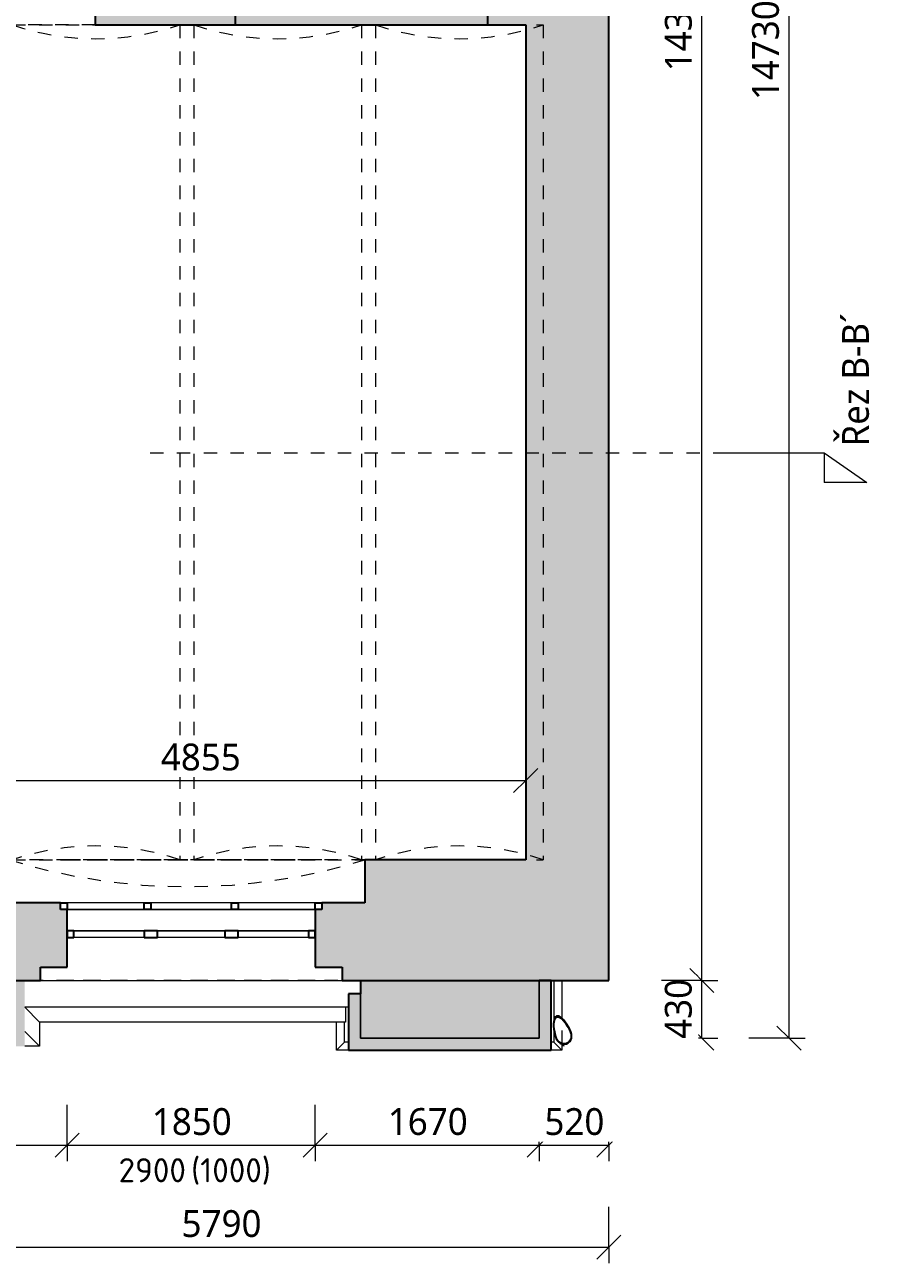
# Model space of a CAD drawing. Header units: metres. Extents: x -2.5 to 41.7, y -3 to 31.6.
# Tile 21 of 23: x 35.4 to 41.7, y -1.7 to 7.6. Entities that reach past the tile are written whole.
import ezdxf

# ---------------------------------------------------------------- set-up
doc = ezdxf.new("R2010")
doc.units = ezdxf.units.M
doc.linetypes.add('AV - Cerch_ 1 tecka 10mm', pattern=[0.018, 0.01, -0.004, 0, -0.004])
doc.linetypes.add('AV - Cerch_ 1 tecka 2mm', pattern=[0.004, 0.002, -0.001, 0, -0.001])
doc.layers.add('AV-KOTY', color=5, linetype='Continuous', lineweight=13, true_color=0x0000ff)
for name, color, linetype, lineweight in [('AV-KOTY-100', 7, 'Continuous', 5), ('AV-SRAFY', 7, 'Continuous', 35), ('AV-STAVBA', 7, 'Continuous', 18)]:
    doc.layers.add(name, color=color, linetype=linetype, lineweight=lineweight)
doc.styles.add('ISOCPEUR', font='isocpeur.ttf', dxfattribs={"height": 0.18})
doc.styles.add('Trebuchet MS', font='trebuc.ttf', dxfattribs={"height": 0.2})
doc.dimstyles.new('2_mm_-_O_-_Blue_-_mm', dxfattribs={"dimscale": 0.3048, "dimtxt": 0.20619, "dimasz": 0.590551, "dimexe": 0.393701, "dimexo": 0.0625, "dimgap": 0.065617, "dimtad": 1, "dimdec": 0, "dimlfac": 1000, "dimzin": 0, "dimdsep": 46, "dimtxsty": 'Trebuchet MS', "dimblk1": 'OBLIQUE', "dimblk2": 'OBLIQUE', "dimsah": 1, "dimcen": 0.09, "dimazin": 0, "dimtfac": 1, "dimtdec": 4, "dimtix": 1, "dimtmove": 0, "dimatfit": 3, "dimfxl": 0.984252, "dimfxlon": 1, "dimtvp": 1, "dimtfill": 1, "dimtolj": 1, "dimtzin": 0, "dimarcsym": 2})
doc.dimstyles.new('2_mm_-_O_-_Blue_-_mm_-_zaokrouhlena', dxfattribs={"dimscale": 0.3048, "dimtxt": 0.20619, "dimasz": 0.590551, "dimexe": 0.393701, "dimexo": 0.0625, "dimgap": 0.065617, "dimtad": 1, "dimdec": 0, "dimlfac": 1000, "dimrnd": 10, "dimzin": 0, "dimdsep": 46, "dimtxsty": 'Trebuchet MS', "dimblk1": 'OBLIQUE', "dimblk2": 'OBLIQUE', "dimsah": 1, "dimcen": 0.09, "dimazin": 0, "dimtfac": 1, "dimtdec": 4, "dimtix": 1, "dimtmove": 0, "dimatfit": 3, "dimfxl": 0.984252, "dimfxlon": 1, "dimtvp": 1, "dimtfill": 1, "dimtolj": 1, "dimtzin": 0, "dimarcsym": 2})

# ---------------------------------------------------------------- blocks, each defined once
blk = doc.blocks.new('GM_Otvor_obdélníkový - 1320x2390-954507-1NP')
at = {"layer": 'AV-STAVBA', "linetype": 'AV - Cerch_ 1 tecka 2mm', "lineweight": 13}
for p, q in [((-0.66, 0.475), (0.66, 0.475)), ((-0.66, -0.475), (0.66, -0.475)), ((-0.66, -0.475), (0.66, -0.475))]:
    blk.add_line(p, q, dxfattribs=at)
blk = doc.blocks.new('GM_Void_valená klenba - GM_Void_valená klenba-1557062-1NP')
at = {"layer": 'AV-STAVBA', "linetype": 'AV - Cerch_ 1 tecka 2mm', "lineweight": 13}
for p, q in [((-0.625, 3.115), (-0.625, -3.115)), ((-0.625, 3.115), (0.625, 3.115)), ((0.625, 3.115), (0.625, -3.115)), ((-0.625, -3.115), (0.625, -3.115))]:
    blk.add_line(p, q, dxfattribs=at)
for centre, start, end in [((0, 4.941), 251.10504, 288.89496), ((0, -4.941), 71.10504, 108.89496)]:
    blk.add_arc(centre, 1.93, start, end, dxfattribs=at)
blk = doc.blocks.new('GM_Detový svod_04 - GM_Detový svod_04-1507001-1NP')
at = {"layer": 'AV-STAVBA', "lineweight": 35, "flags": 128}
for points in [[(39.375, 0.1821), (39.3674, 0.1773), (39.3612, 0.1692), (39.3567, 0.1577), (39.3538, 0.1433), (39.3527, 0.1262), (39.3533, 0.1067), (39.3556, 0.0853), (39.3597, 0.0625)], [(39.3617, 0.0632), (39.358, 0.0849), (39.3559, 0.1052), (39.3554, 0.1236), (39.3566, 0.1399), (39.3594, 0.1535), (39.3638, 0.1643), (39.3697, 0.1721), (39.377, 0.1766)], [(39.4636, 0.1003), (39.452, 0.1204), (39.4401, 0.1383), (39.428, 0.1536), (39.4161, 0.166), (39.4046, 0.1752), (39.3938, 0.181), (39.3838, 0.1833), (39.375, 0.1821)], [(39.377, 0.1766), (39.3854, 0.1778), (39.3949, 0.1756), (39.4052, 0.1702), (39.4162, 0.1615), (39.4275, 0.1499), (39.439, 0.1355), (39.4504, 0.1186), (39.4615, 0.0996)], [(39.4615, 0.0996), (39.469, 0.0861), (39.4763, 0.0719), (39.482, 0.0572), (39.4852, 0.0418), (39.4852, 0.0261), (39.4815, 0.0108), (39.474, -0.003), (39.4629, -0.0142), (39.4491, -0.0216)], [(39.4499, -0.0237), (39.4627, -0.017), (39.4734, -0.0072), (39.4812, 0.0049), (39.486, 0.0186), (39.4877, 0.033), (39.4864, 0.0474), (39.4827, 0.0614), (39.4772, 0.0748), (39.4705, 0.0877), (39.4636, 0.1003)], [(39.3597, 0.0625), (39.3627, 0.047), (39.3665, 0.0311), (39.3718, 0.0159), (39.3796, 0.0018), (39.3901, -0.0104), (39.4031, -0.0198), (39.4181, -0.0255), (39.4341, -0.0269), (39.4499, -0.0237)], [(39.3712, 0.0229), (39.3674, 0.0355), (39.3643, 0.0495), (39.3617, 0.0632)], [(39.4491, -0.0216), (39.4353, -0.0247), (39.4212, -0.024), (39.4077, -0.0197), (39.3956, -0.0124), (39.3854, -0.0025), (39.3774, 0.0092), (39.3715, 0.022)]]:
    blk.add_lwpolyline(points, dxfattribs=at)
at = {"layer": 'AV-STAVBA', "flags": 128}
for points in [[(39.3693, 0.0222), (39.3701, 0.0201), (39.3708, 0.0181), (39.3715, 0.0161), (39.3722, 0.0143), (39.3728, 0.0126), (39.3734, 0.011), (39.3739, 0.0095), (39.3744, 0.0081), (39.3749, 0.0068), (39.3753, 0.0057), (39.3757, 0.0046), (39.376, 0.0037), (39.3763, 0.0029), (39.3766, 0.0023), (39.3768, 0.0017), (39.3769, 0.0013), (39.377, 0.001), (39.3771, 0.0009), (39.3771, 0.0008)], [(39.4899, 0.0419), (39.4898, 0.0419), (39.4898, 0.0421), (39.4896, 0.0424), (39.4895, 0.0429), (39.4893, 0.0435), (39.489, 0.0442), (39.4887, 0.045), (39.4884, 0.0459), (39.488, 0.047), (39.4876, 0.0482), (39.4871, 0.0495), (39.4866, 0.0509), (39.486, 0.0524), (39.4854, 0.0541), (39.4848, 0.0558), (39.4841, 0.0577), (39.4834, 0.0596), (39.4826, 0.0617), (39.4821, 0.0633)]]:
    blk.add_lwpolyline(points, dxfattribs=at)
at = {"layer": 'AV-STAVBA'}
blk.add_arc((39.4335, 0.0213), 0.06, 251.72463, 267.5, dxfattribs=at)
blk = doc.blocks.new('Zdobná fasáda 1NP - Zdobná fasáda 1NP-1554848-1NP')
at = {"layer": 'AV-STAVBA'}
for points in [[(33.9191, -0.0418), (35.4086, -0.0418), (35.4086, 0.4482), (35.3486, 0.4482), (35.3486, 0.0182), (33.9791, 0.0182), (33.9791, 0.3482), (33.3614, 0.3482), (33.3614, 0.5482), (33.3014, 0.5482), (33.3014, 0.2882), (33.9191, 0.2882)], [(39.3348, -0.0718), (39.3348, 0.4482), (39.2448, 0.4482), (39.2448, 0.0182), (37.9136, 0.0182), (37.9136, 0.3482), (37.8236, 0.3482), (37.8236, -0.0718), (39.2104, -0.0718)]]:
    blk.add_hatch(color=256, dxfattribs=at).paths.add_polyline_path(points)
at = {"layer": 'AV-STAVBA', "lineweight": 35}
for p, q in [((39.3348, 0.4482), (39.2448, 0.4482)), ((39.3348, -0.0718), (39.3348, 0.4482)), ((37.9136, 0.3482), (37.8236, 0.3482)), ((37.8236, 0.3482), (37.8236, -0.0718)), ((37.8236, -0.0718), (39.3348, -0.0718))]:
    blk.add_line(p, q, dxfattribs=at)
at = {"layer": 'AV-STAVBA'}
for p, q in [((39.2448, 0.4482), (39.2448, 0.0182)), ((39.3542, 0.4482), (39.3542, 0.1453)), ((39.4148, 0.4482), (39.4148, 0.167)), ((37.9136, 0.0182), (37.9136, 0.3482)), ((37.801, 0.2482), (35.4086, 0.2482)), ((35.4086, 0.2482), (35.5186, 0.1382)), ((37.801, 0.2482), (37.801, 0.1382)), ((37.801, 0.1382), (35.5186, 0.1382)), ((35.5186, 0.1382), (35.5186, -0.0418)), ((37.7336, -0.0718), (37.7336, 0.1382)), ((37.7942, -0.0112), (37.7942, 0.1382)), ((39.3542, 0.0983), (39.3542, -0.0112)), ((35.4086, 0.0682), (35.5186, -0.0418)), ((39.2448, 0.0182), (37.9136, 0.0182)), ((39.4148, 0.0761), (39.4148, -0.022)), ((35.5186, -0.0418), (35.4086, -0.0418)), ((37.7942, -0.0112), (37.7336, -0.0718)), ((37.8236, -0.0718), (37.7336, -0.0718)), ((37.8236, -0.0112), (37.7942, -0.0112)), ((39.3542, -0.0112), (39.3348, -0.0112)), ((39.4148, -0.0718), (39.3348, -0.0718)), ((39.4148, -0.0718), (39.3542, -0.0112)), ((39.4148, -0.035), (39.4148, -0.0718))]:
    blk.add_line(p, q, dxfattribs=at)
blk = doc.blocks.new('WI_3-3_dvojité_vnější půlkruhové nadpraží - 1850x2850-1561139-1NP')
at = {"layer": 'AV-STAVBA', "linetype": 'AV - Cerch_ 1 tecka 2mm', "lineweight": 13}
for p, q in [((0.975, 0.45), (-0.975, 0.45)), ((0.925, 0.45), (-0.925, 0.45)), ((-0.925, 0.45), (0.925, 0.45)), ((0.975, -0.45), (-0.975, -0.45)), ((-0.975, -0.45), (0.975, -0.45)), ((0.925, -0.45), (-0.925, -0.45))]:
    blk.add_line(p, q, dxfattribs=at)
at = {"layer": 'AV-STAVBA', "lineweight": 35}
for p, q in [((-0.875, 0.13), (-0.925, 0.13)), ((-0.925, 0.13), (-0.925, 0.08)), ((-0.875, 0.08), (-0.875, 0.13)), ((-0.25, 0.13), (-0.35, 0.13)), ((-0.35, 0.13), (-0.35, 0.08)), ((-0.25, 0.08), (-0.25, 0.13)), ((0.35, 0.13), (0.25, 0.13)), ((0.25, 0.13), (0.25, 0.08)), ((0.35, 0.08), (0.35, 0.13)), ((0.925, 0.13), (0.875, 0.13)), ((0.875, 0.13), (0.875, 0.08)), ((0.925, 0.08), (0.925, 0.13)), ((-0.925, 0.08), (-0.875, 0.08)), ((-0.35, 0.08), (-0.25, 0.08)), ((0.25, 0.08), (0.35, 0.08)), ((0.875, 0.08), (0.925, 0.08)), ((-0.925, -0.08), (-0.925, -0.13)), ((-0.35, -0.13), (-0.35, -0.08)), ((-0.35, -0.08), (-0.3, -0.08)), ((-0.3, -0.08), (-0.3, -0.13)), ((0.3, -0.13), (0.3, -0.08)), ((0.3, -0.08), (0.35, -0.08)), ((0.35, -0.08), (0.35, -0.13)), ((0.925, -0.13), (0.925, -0.08)), ((-0.925, -0.13), (-0.975, -0.13)), ((-0.3, -0.13), (-0.35, -0.13)), ((0.35, -0.13), (0.3, -0.13)), ((0.975, -0.13), (0.925, -0.13))]:
    blk.add_line(p, q, dxfattribs=at)
at = {"layer": 'AV-STAVBA'}
for p, q in [((-0.925, 0.08), (-0.925, 0.13)), ((-0.925, 0.13), (0.925, 0.13)), ((-0.875, 0.13), (-0.35, 0.13)), ((-0.875, 0.08), (-0.875, 0.13)), ((-0.25, 0.13), (0.25, 0.13)), ((0.35, 0.13), (0.875, 0.13)), ((0.875, 0.08), (0.875, 0.13)), ((0.925, 0.08), (0.925, 0.13)), ((-0.925, 0.08), (0.925, 0.08)), ((-0.35, 0.08), (-0.875, 0.08)), ((0.25, 0.08), (-0.25, 0.08)), ((0.875, 0.08), (0.35, 0.08)), ((-0.975, -0.08), (-0.975, -0.13)), ((-0.975, -0.08), (0.975, -0.08)), ((-0.35, -0.08), (-0.925, -0.08)), ((-0.925, -0.08), (-0.925, -0.13)), ((0.3, -0.08), (-0.3, -0.08)), ((0.925, -0.08), (0.35, -0.08)), ((0.925, -0.08), (0.925, -0.13)), ((0.975, -0.08), (0.975, -0.13)), ((-0.975, -0.13), (0.975, -0.13)), ((-0.925, -0.13), (-0.35, -0.13)), ((-0.3, -0.13), (0.3, -0.13)), ((0.35, -0.13), (0.925, -0.13))]:
    blk.add_line(p, q, dxfattribs=at)
blk = doc.blocks.new('GM_Nika s klenutým nadpražím - 2650x4250-1561138-1NP')
at = {"layer": 'AV-STAVBA', "linetype": 'AV - Cerch_ 1 tecka 2mm', "lineweight": 13}
for p, q in [((1.325, 0.45), (-1.325, 0.45)), ((1.325, -0.45), (-1.325, -0.45))]:
    blk.add_line(p, q, dxfattribs=at)
blk.add_arc((0, 4.7391), 4.4891, 252.83276, 287.16724, dxfattribs=at)
blk = doc.blocks.new('Section - Vertikální L-45990-1NP')
at = {"layer": 'AV-KOTY', "lineweight": 5}
for p, q in [((-0.00728, 0), (-0.01046, -0.002226)), ((-0.00728, 0), (-0.00728, -0.002226)), ((0, 0), (-0.00728, 0)), ((-0.01046, -0.002226), (-0.00728, -0.002226))]:
    blk.add_line(p, q, dxfattribs=at)
blk = doc.blocks.new('DIMBLOCK16-1NP')
at = {"layer": 'AV-KOTY-100', "color": 5, "true_color": 0x0000ff}
for p, q in [((34.2898, 1.9398), (34.2898, 2.2398)), ((39.1448, 1.9398), (39.1448, 2.2398)), ((34.2898, 1.9398), (34.3798, 2.0298)), ((39.1448, 1.9398), (39.2348, 2.0298)), ((34.2898, 1.9398), (34.1998, 1.8498)), ((34.2898, 1.9398), (39.1448, 1.9398)), ((34.2898, 1.9398), (34.2898, 1.8198)), ((39.1448, 1.9398), (39.0548, 1.8498)), ((39.1448, 1.9398), (39.1448, 1.8198))]:
    blk.add_line(p, q, dxfattribs=at)
at = {"layer": 'AV-KOTY-100', "color": 0, "insert": (36.4238, 2.2157), "char_height": 0.2, "width": 0.704541, "attachment_point": 1, "line_spacing_factor": 1.048425, "style": 'Trebuchet MS', "bg_fill": 3, "box_fill_scale": 1.25, "bg_fill_color": 256, "bg_fill_true_color": 13158600, "bg_fill_transparency": 0}
blk.add_mtext('4855', dxfattribs=at)
blk = doc.blocks.new('_Oblique')
at = {"color": 0, "linetype": 'ByBlock', "lineweight": -2}
blk.add_line((-0.5, -0.5), (0.5, 0.5), dxfattribs=at)
blk = doc.blocks.new('DIMBLOCK73-1NP')
at = {"layer": 'AV-KOTY-100', "color": 5, "true_color": 0x0000ff}
for p, q in [((33.2098, -0.78), (33.2098, -0.48)), ((35.7248, -0.78), (35.7248, -0.48)), ((33.2098, -0.78), (33.2998, -0.69)), ((35.7248, -0.78), (35.8148, -0.69)), ((33.2098, -0.78), (33.1198, -0.87)), ((33.2098, -0.78), (35.7248, -0.78)), ((33.2098, -0.78), (33.2098, -0.9)), ((35.7248, -0.78), (35.6348, -0.87)), ((35.7248, -0.78), (35.7248, -0.9))]:
    blk.add_line(p, q, dxfattribs=at)
at = {"layer": 'AV-KOTY-100', "color": 0, "insert": (34.1738, -0.504), "char_height": 0.2, "width": 0.704541, "attachment_point": 1, "line_spacing_factor": 1.048425, "style": 'Trebuchet MS', "bg_fill": 3, "box_fill_scale": 1.25, "bg_fill_color": 256, "bg_fill_true_color": 13158600, "bg_fill_transparency": 0}
blk.add_mtext('2520', dxfattribs=at)
blk = doc.blocks.new('DIMBLOCK74-1NP')
at = {"layer": 'AV-KOTY-100', "color": 5, "true_color": 0x0000ff}
for p, q in [((35.7248, -0.78), (35.7248, -0.48)), ((37.5748, -0.78), (37.5748, -0.48)), ((35.7248, -0.78), (35.8148, -0.69)), ((37.5748, -0.78), (37.6648, -0.69)), ((35.7248, -0.78), (35.6348, -0.87)), ((35.7248, -0.78), (37.5748, -0.78)), ((35.7248, -0.78), (35.7248, -0.9)), ((37.5748, -0.78), (37.4848, -0.87)), ((37.5748, -0.78), (37.5748, -0.9))]:
    blk.add_line(p, q, dxfattribs=at)
at = {"layer": 'AV-KOTY-100', "color": 0, "insert": (36.3563, -0.504), "char_height": 0.2, "width": 0.704541, "attachment_point": 1, "line_spacing_factor": 1.048425, "style": 'Trebuchet MS', "bg_fill": 3, "box_fill_scale": 1.25, "bg_fill_color": 256, "bg_fill_true_color": 13158600, "bg_fill_transparency": 0}
blk.add_mtext('1850', dxfattribs=at)
blk = doc.blocks.new('DIMBLOCK75-1NP')
at = {"layer": 'AV-KOTY-100', "color": 5, "true_color": 0x0000ff}
for p, q in [((37.5748, -0.78), (37.5748, -0.48)), ((39.2448, -0.78), (39.2448, -0.48)), ((37.5748, -0.78), (37.6648, -0.69)), ((39.2448, -0.78), (39.3348, -0.69)), ((37.5748, -0.78), (37.4848, -0.87)), ((37.5748, -0.78), (39.2448, -0.78)), ((37.5748, -0.78), (37.5748, -0.9)), ((39.2448, -0.78), (39.1548, -0.87)), ((39.2448, -0.78), (39.2448, -0.9))]:
    blk.add_line(p, q, dxfattribs=at)
at = {"layer": 'AV-KOTY-100', "color": 0, "insert": (38.1163, -0.504), "char_height": 0.2, "width": 0.704541, "attachment_point": 1, "line_spacing_factor": 1.048425, "style": 'Trebuchet MS', "bg_fill": 3, "box_fill_scale": 1.25, "bg_fill_color": 256, "bg_fill_true_color": 13158600, "bg_fill_transparency": 0}
blk.add_mtext('1670', dxfattribs=at)
blk = doc.blocks.new('DIMBLOCK76-1NP')
at = {"layer": 'AV-KOTY-100', "color": 5, "true_color": 0x0000ff}
for p, q in [((39.2448, -0.78), (39.2448, -0.48)), ((39.7648, -0.78), (39.7648, -0.48)), ((39.2448, -0.78), (39.3348, -0.69)), ((39.7648, -0.78), (39.8548, -0.69)), ((39.2448, -0.78), (39.1548, -0.87)), ((39.2448, -0.78), (39.7648, -0.78)), ((39.2448, -0.78), (39.2448, -0.9)), ((39.7648, -0.78), (39.6748, -0.87)), ((39.7648, -0.78), (39.7648, -0.9))]:
    blk.add_line(p, q, dxfattribs=at)
at = {"layer": 'AV-KOTY-100', "color": 0, "insert": (39.2846, -0.504), "char_height": 0.2, "width": 0.528406, "attachment_point": 1, "line_spacing_factor": 1.048425, "style": 'Trebuchet MS', "bg_fill": 3, "box_fill_scale": 1.25, "bg_fill_color": 256, "bg_fill_true_color": 13158600, "bg_fill_transparency": 0}
blk.add_mtext('520', dxfattribs=at)
blk = doc.blocks.new('DIMBLOCK81-1NP')
at = {"layer": 'AV-KOTY-100', "color": 5, "true_color": 0x0000ff}
for p, q in [((33.9791, -1.541), (33.9791, -1.241)), ((39.7648, -1.541), (39.7648, -1.241)), ((33.9791, -1.541), (34.0691, -1.451)), ((39.7648, -1.541), (39.8548, -1.451)), ((33.9791, -1.541), (33.8891, -1.631)), ((33.9791, -1.541), (39.7648, -1.541)), ((33.9791, -1.541), (33.9791, -1.661)), ((39.7648, -1.541), (39.6748, -1.631)), ((39.7648, -1.541), (39.7648, -1.661))]:
    blk.add_line(p, q, dxfattribs=at)
at = {"layer": 'AV-KOTY-100', "color": 0, "insert": (36.5784, -1.265), "char_height": 0.2, "width": 0.704541, "attachment_point": 1, "line_spacing_factor": 1.048425, "style": 'Trebuchet MS', "bg_fill": 3, "box_fill_scale": 1.25, "bg_fill_color": 256, "bg_fill_true_color": 13158600, "bg_fill_transparency": 0}
blk.add_mtext('5790', dxfattribs=at)
blk = doc.blocks.new('DIMBLOCK84-1NP')
at = {"layer": 'AV-KOTY-100', "color": 5, "true_color": 0x0000ff}
for p, q in [((40.4587, 0.4482), (40.3687, 0.5382)), ((40.4587, 0.4482), (40.1587, 0.4482)), ((40.4587, 0.0182), (40.4587, 0.4482)), ((40.4587, 0.4482), (40.5487, 0.3582)), ((40.4587, 0.4482), (40.5787, 0.4482)), ((40.4587, 0.0182), (40.3687, 0.1082)), ((40.4587, 0.0182), (40.1587, 0.0182)), ((40.4587, 0.0182), (40.5487, -0.0718)), ((40.4587, 0.0182), (40.5787, 0.0182))]:
    blk.add_line(p, q, dxfattribs=at)
at = {"layer": 'AV-KOTY-100', "color": 0, "insert": (40.1828, 0.013), "char_height": 0.2, "width": 0.528406, "attachment_point": 1, "rotation": 90, "line_spacing_factor": 1.048425, "style": 'Trebuchet MS', "bg_fill": 3, "box_fill_scale": 1.25, "bg_fill_color": 256, "bg_fill_true_color": 13158600, "bg_fill_transparency": 0}
blk.add_mtext('430', dxfattribs=at)
blk = doc.blocks.new('DIMBLOCK85-1NP')
at = {"layer": 'AV-KOTY-100', "color": 5, "true_color": 0x0000ff}
for p, q in [((40.4587, 14.7482), (40.3687, 14.8382)), ((40.4587, 14.7482), (40.1587, 14.7482)), ((40.4587, 0.4482), (40.4587, 14.7482)), ((40.4587, 14.7482), (40.5487, 14.6582)), ((40.4587, 14.7482), (40.5787, 14.7482)), ((40.4587, 0.4482), (40.3687, 0.5382)), ((40.4587, 0.4482), (40.1587, 0.4482)), ((40.4587, 0.4482), (40.5487, 0.3582)), ((40.4587, 0.4482), (40.5787, 0.4482))]:
    blk.add_line(p, q, dxfattribs=at)
at = {"layer": 'AV-KOTY-100', "color": 0, "insert": (40.1828, 7.2313), "char_height": 0.2, "width": 0.880677, "attachment_point": 1, "rotation": 90, "line_spacing_factor": 1.048425, "style": 'Trebuchet MS', "bg_fill": 3, "box_fill_scale": 1.25, "bg_fill_color": 256, "bg_fill_true_color": 13158600, "bg_fill_transparency": 0}
blk.add_mtext('14300', dxfattribs=at)
blk = doc.blocks.new('DIMBLOCK86-1NP')
at = {"layer": 'AV-KOTY-100', "color": 5, "true_color": 0x0000ff}
for p, q in [((41.1091, 14.7482), (41.0191, 14.8382)), ((41.1091, 14.7482), (40.8091, 14.7482)), ((41.1091, 0.0182), (41.1091, 14.7482)), ((41.1091, 14.7482), (41.1991, 14.6582)), ((41.1091, 14.7482), (41.2291, 14.7482)), ((41.1091, 0.0182), (41.0191, 0.1082)), ((41.1091, 0.0182), (40.8091, 0.0182)), ((41.1091, 0.0182), (41.1991, -0.0718)), ((41.1091, 0.0182), (41.2291, 0.0182))]:
    blk.add_line(p, q, dxfattribs=at)
at = {"layer": 'AV-KOTY-100', "color": 0, "insert": (40.8332, 7.0163), "char_height": 0.2, "width": 0.880677, "attachment_point": 1, "rotation": 90, "line_spacing_factor": 1.048425, "style": 'Trebuchet MS', "bg_fill": 3, "box_fill_scale": 1.25, "bg_fill_color": 256, "bg_fill_true_color": 13158600, "bg_fill_transparency": 0}
blk.add_mtext('14730', dxfattribs=at)

msp = doc.modelspace()

# ---------------------------------------------------------------- hatches: boundary and pattern name
at = {"layer": 'AV-SRAFY', "lineweight": 18}
for points in [[(39.7648, 0.4482), (39.7648, 14.7482), (39.1448, 14.7482), (39.1448, 0.4482), (39.7478, 0.4482)], [(36.9798, 7.5782), (38.8598, 7.5782), (38.8598, 7.8282), (36.9798, 7.8282)]]:
    msp.add_hatch(color=256, dxfattribs=at).paths.add_polyline_path(points)
h = msp.add_hatch(color=256, dxfattribs=at)
h.paths.add_polyline_path([(31.8664, 7.5782), (34.6148, 7.5782), (34.6148, 8.5282), (30.6798, 8.5282), (30.6798, 7.6782), (30.8298, 7.5782)])
h.paths.add_polyline_path([(39.1448, 7.5782), (39.1448, 8.5282), (38.8598, 8.5282), (38.8598, 7.5782)])
h.paths.add_polyline_path([(25.6948, 7.5782), (28.8098, 7.5782), (28.9598, 7.6782), (28.9598, 8.5282), (22.4048, 8.5282), (22.4048, 7.5782), (25.5448, 7.5782)])
h.paths.add_polyline_path([(36.9798, 7.5782), (36.9798, 8.5282), (35.9348, 8.5282), (35.9348, 7.5782)])
h = msp.add_hatch(color=256, dxfattribs=at)
h.paths.add_polyline_path([(37.7748, 0.4482), (39.1448, 0.4482), (39.1448, 1.3482), (37.9448, 1.3482), (37.9448, 1.0282), (37.6248, 1.0282), (37.6248, 0.9782), (37.5748, 0.9782), (37.5748, 0.5482), (37.7748, 0.5482)])
h.paths.add_polyline_path([(34.0048, 0.4482), (35.5248, 0.4482), (35.5248, 0.5482), (35.7248, 0.5482), (35.7248, 0.9782), (35.6748, 0.9782), (35.6748, 1.0282), (35.2948, 1.0282), (35.2948, 1.3482), (34.0048, 1.3482), (34.0048, 0.5482)])
h = msp.add_hatch(color=256, dxfattribs=at)
h.paths.add_polyline_path([(37.9136, 0.0182), (39.2448, 0.0182), (39.2448, 0.4482), (37.9136, 0.4482), (37.9136, 0.3482)])
h.paths.add_polyline_path([(34.7324, 0.0182), (35.3486, 0.0182), (35.3486, 0.4482), (34.0048, 0.4482), (34.0048, 0.3482), (33.9791, 0.3482), (33.9791, 0.0182)])

# ---------------------------------------------------------------- linework, layer by layer
at = {"layer": 'AV-KOTY', "linetype": 'AV - Cerch_ 1 tecka 10mm', "lineweight": 5}
msp.add_line((36.3431, 4.3854), (40.6425, 4.3854), dxfattribs=at)
at = {"layer": 'AV-STAVBA', "lineweight": 35}
for p, q in [((39.7648, 0.4482), (39.7648, 14.7482)), ((35.9348, 8.5282), (35.9348, 7.5782)), ((36.9798, 7.5782), (36.9798, 8.5282)), ((38.8598, 8.5282), (38.8598, 7.5782)), ((35.9348, 7.5782), (39.1448, 7.5782)), ((39.1448, 7.5782), (39.1448, 1.3482)), ((39.1448, 1.3482), (37.9448, 1.3482)), ((37.9448, 1.3482), (37.9448, 1.0282)), ((35.6748, 1.0282), (35.2948, 1.0282)), ((35.6748, 0.9782), (35.6748, 1.0282)), ((37.9448, 1.0282), (37.6248, 1.0282)), ((37.6248, 1.0282), (37.6248, 0.9782)), ((35.7248, 0.9782), (35.6748, 0.9782)), ((35.7248, 0.5482), (35.7248, 0.9782)), ((37.6248, 0.9782), (37.5748, 0.9782)), ((37.5748, 0.9782), (37.5748, 0.5482)), ((35.5248, 0.4482), (35.5248, 0.5482)), ((35.5248, 0.5482), (35.7248, 0.5482)), ((37.5748, 0.5482), (37.7748, 0.5482)), ((37.7748, 0.5482), (37.7748, 0.4482)), ((34.0048, 0.4482), (35.5248, 0.4482)), ((37.7748, 0.4482), (39.7648, 0.4482)), ((37.9136, 0.4482), (37.9136, 0.3482))]:
    msp.add_line(p, q, dxfattribs=at)
at = {"layer": 'AV-STAVBA'}
for p, q in [((35.5248, 0.4482), (37.7748, 0.4482)), ((39.2448, 0.0182), (39.2448, 0.4482)), ((37.9136, 0.3482), (37.9136, 0.0182)), ((37.8236, 0.2482), (35.4086, 0.2482)), ((37.9136, 0.0182), (39.2448, 0.0182))]:
    msp.add_line(p, q, dxfattribs=at)

# ---------------------------------------------------------------- block references
at = {"layer": 'AV-KOTY', "lineweight": 5, "extrusion": (0, 0, -1), "xscale": 99.99999999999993, "yscale": 99.99999999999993, "zscale": 99.99999999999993}
msp.add_blockref('Section - Vertikální L-45990-1NP', (-40.6425, 4.3854), dxfattribs=at)
at = {"layer": 'AV-STAVBA', "rotation": 180}
msp.add_blockref('GM_Otvor_obdélníkový - 1320x2390-954507-1NP', (35.2748, 8.0532), dxfattribs=at)
at = {"layer": 'AV-STAVBA', "linetype": 'AV - Cerch_ 1 tecka 2mm', "lineweight": 13}
for name, p in [('GM_Void_valená klenba - GM_Void_valená klenba-1557062-1NP', (35.9398, 4.4632)), ('GM_Void_valená klenba - GM_Void_valená klenba-1557062-1NP', (37.2948, 4.4632)), ('GM_Void_valená klenba - GM_Void_valená klenba-1557062-1NP', (38.6498, 4.4632)), ('GM_Nika s klenutým nadpražím - 2650x4250-1561138-1NP', (36.6198, 0.8982))]:
    msp.add_blockref(name, p, dxfattribs=at)
at = {"layer": 'AV-STAVBA', "linetype": 'AV - Cerch_ 1 tecka 2mm', "lineweight": 13, "rotation": 180}
msp.add_blockref('WI_3-3_dvojité_vnější půlkruhové nadpraží - 1850x2850-1561139-1NP', (36.6498, 0.8982), dxfattribs=at)
at = {"layer": 'AV-STAVBA'}
for name in ['Zdobná fasáda 1NP - Zdobná fasáda 1NP-1554848-1NP', 'GM_Detový svod_04 - GM_Detový svod_04-1507001-1NP']:
    msp.add_blockref(name, (0, 0), dxfattribs=at)

# ---------------------------------------------------------------- texts
at = {"layer": 'AV-KOTY', "lineweight": 5, "insert": (41.5042, 4.432), "char_height": 0.2, "width": 1.346835, "attachment_point": 1, "rotation": 90, "style": 'Trebuchet MS'}
msp.add_mtext('Řez B-B´', dxfattribs=at)

# ---------------------------------------------------------------- dimensions: what is measured, and where the dimension line sits
at = {"layer": 'AV-KOTY', "lineweight": 5}
dim = msp.add_linear_dim(base=(40.4587, 0.4482), p1=(40.1587, 0.0182), p2=(40.1587, 0.4482), angle=90, dimstyle='2_mm_-_O_-_Blue_-_mm', override={"dimpost": '<>', "dimfxl": 0.43}, dxfattribs=at)
dim.commit()
dim.dimension.update_dxf_attribs({"geometry": 'DIMBLOCK84-1NP', "text_midpoint": (40.3369, 0.2332)})
for base, p1, p2, override, picture, middle in [((35.7248, -0.78), (33.2098, -0.48), (35.7248, -0.48), {"dimpost": '<>', "dimfxl": 2.515}, 'DIMBLOCK73-1NP', (34.4673, -0.6582)), ((39.7648, -1.541), (33.9791, -1.241), (39.7648, -1.241), {"dimpost": '<>', "dimfxl": 5.785743}, 'DIMBLOCK81-1NP', (36.8719, -1.4189))]:
    dim = msp.add_linear_dim(base=base, p1=p1, p2=p2, dimstyle='2_mm_-_O_-_Blue_-_mm_-_zaokrouhlena', override=override, dxfattribs=at)
    dim.commit()
    dim.dimension.update_dxf_attribs({"geometry": picture, "text_midpoint": middle})

# ---------------------------------------------------------------- next in the draw order: dimensions: what is measured, and where the dimension line sits
for base, p1, p2, override, picture, middle in [((40.4587, 14.7482), (40.1587, 0.4482), (40.1587, 14.7482), {"dimpost": '<>', "dimfxl": 14.3}, 'DIMBLOCK85-1NP', (40.3369, 7.5982)), ((41.1091, 14.7482), (40.8091, 0.0182), (40.8091, 14.7482), {"dimpost": '<>', "dimfxl": 14.73}, 'DIMBLOCK86-1NP', (40.9874, 7.3832))]:
    dim = msp.add_linear_dim(base=base, p1=p1, p2=p2, angle=90, dimstyle='2_mm_-_O_-_Blue_-_mm', override=override, dxfattribs=at)
    dim.commit()
    dim.dimension.update_dxf_attribs({"geometry": picture, "text_midpoint": middle})
for base, p1, p2, dimstyle, override, picture, middle in [((39.1448, 1.9398), (34.2898, 2.2398), (39.1448, 2.2398), '2_mm_-_O_-_Blue_-_mm', {"dimpost": '<>', "dimfxl": 4.855}, 'DIMBLOCK16-1NP', (36.7173, 2.0616)), ((37.5748, -0.78), (35.7248, -0.48), (37.5748, -0.48), '2_mm_-_O_-_Blue_-_mm_-_zaokrouhlena', {"dimpost": '<>', "dimfxl": 1.85}, 'DIMBLOCK74-1NP', (36.6498, -0.6582))]:
    dim = msp.add_linear_dim(base=base, p1=p1, p2=p2, dimstyle=dimstyle, override=override, dxfattribs=at)
    dim.commit()
    dim.dimension.update_dxf_attribs({"geometry": picture, "text_midpoint": middle})

# ---------------------------------------------------------------- next in the draw order: texts
at = {"layer": 'AV-KOTY', "lineweight": 5, "char_height": 0.18, "attachment_point": 1, "style": 'ISOCPEUR'}
for s, insert, width in [('2900', (36.1084, -0.8771), 0.609282), ('(1000)', (36.6496, -0.8771), 0.745569)]:
    msp.add_mtext(s, dxfattribs=dict(at, insert=insert, width=width))

# ---------------------------------------------------------------- next in the draw order: dimensions: what is measured, and where the dimension line sits
at = {"layer": 'AV-KOTY', "lineweight": 5}
dim = msp.add_linear_dim(base=(39.2448, -0.78), p1=(37.5748, -0.48), p2=(39.2448, -0.48), dimstyle='2_mm_-_O_-_Blue_-_mm_-_zaokrouhlena', override={"dimpost": '<>', "dimfxl": 1.67}, dxfattribs=at)
dim.commit()
dim.dimension.update_dxf_attribs({"geometry": 'DIMBLOCK75-1NP', "text_midpoint": (38.4098, -0.6579)})

# ---------------------------------------------------------------- next in the draw order: dimensions: what is measured, and where the dimension line sits
dim = msp.add_linear_dim(base=(39.7648, -0.78), p1=(39.2448, -0.48), p2=(39.7648, -0.48), dimstyle='2_mm_-_O_-_Blue_-_mm_-_zaokrouhlena', override={"dimpost": '<>', "dimfxl": 0.52}, dxfattribs=at)
dim.commit()
dim.dimension.update_dxf_attribs({"geometry": 'DIMBLOCK76-1NP', "text_midpoint": (39.5048, -0.6582)})

doc.saveas('drawing.dxf')
